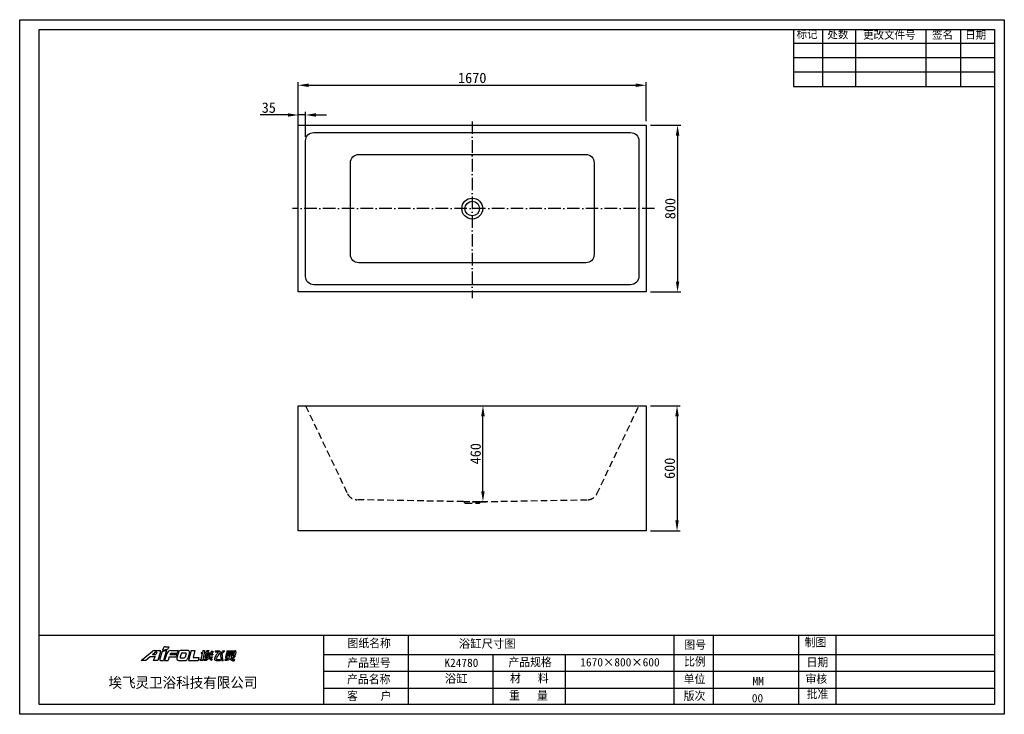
# Model space of a CAD drawing. Header units: inches. Extents: x 20 to 4745, y 7 to 3339.
import ezdxf

# ---------------------------------------------------------------- set-up
doc = ezdxf.new("R2010")
doc.units = ezdxf.units.IN
doc.header["$MEASUREMENT"] = 0
doc.linetypes.add('ACAD_ISO10W100', pattern=[18, 12, -3, 0, -3])
doc.linetypes.add('HIDDEN', pattern=[9.525, 6.35, -3.175])
doc.layers.add('中心线', color=6, linetype='ACAD_ISO10W100', lineweight=15)
doc.layers.add('轮廓线', color=7, linetype='Continuous', lineweight=30)
doc.layers.add('标注', color=5, linetype='Continuous')
doc.layers.add('虚线', color=7, linetype='HIDDEN')
doc.dimstyles.new('副本 产品标注', dxfattribs={"dimtxt": 50, "dimasz": 30, "dimexe": 15, "dimexo": 20, "dimgap": 10, "dimtad": 1, "dimtoh": 1, "dimtxsty": 'Standard', "dimcen": 2.5, "dimclrd": 5, "dimclre": 5, "dimadec": 0, "dimazin": 0, "dimtfac": 1, "dimtmove": 0, "dimatfit": 3, "dimfxl": 0, "dimarcsym": 0})

# ---------------------------------------------------------------- blocks, each defined once
blk = doc.blocks.new('*D10')
at = {"layer": 'Defpoints', "color": 0, "transparency": 16777216}
for p in [(3026.4, 2832.4), (3026.4, 2032.4), (3176.8, 2032.4)]:
    blk.add_point(p, dxfattribs=at)
at = {"layer": '标注', "color": 5, "lineweight": -2, "transparency": 16777216}
for p, q in [((3046.4, 2832.4), (3191.8, 2832.4)), ((3176.8, 2782.4), (3176.8, 2082.4)), ((3046.4, 2032.4), (3191.8, 2032.4))]:
    blk.add_line(p, q, dxfattribs=at)
at = {"layer": '标注', "color": 5, "transparency": 16777216}
for points in [[(3168.5, 2782.4), (3185.1, 2782.4), (3176.8, 2832.4)], [(3168.5, 2082.4), (3185.1, 2082.4), (3176.8, 2032.4)]]:
    blk.add_solid(points, dxfattribs=at)
at = {"layer": '标注', "color": 0, "lineweight": 20, "transparency": 16777216, "insert": (3141.8, 2432.4), "char_height": 50, "attachment_point": 5, "rotation": 90}
blk.add_mtext('800', dxfattribs=at)
blk = doc.blocks.new('*D11')
at = {"layer": 'Defpoints', "color": 0, "transparency": 16777216}
for p in [(3026.4, 1486.5), (3026.4, 886.5), (3174.3, 886.5)]:
    blk.add_point(p, dxfattribs=at)
at = {"layer": '标注', "color": 5, "lineweight": -2, "transparency": 16777216}
for p, q in [((3046.4, 1486.5), (3189.3, 1486.5)), ((3174.3, 1436.5), (3174.3, 936.5)), ((3046.4, 886.5), (3189.3, 886.5))]:
    blk.add_line(p, q, dxfattribs=at)
at = {"layer": '标注', "color": 5, "transparency": 16777216}
for points in [[(3166, 1436.5), (3182.6, 1436.5), (3174.3, 1486.5)], [(3166, 936.5), (3182.6, 936.5), (3174.3, 886.5)]]:
    blk.add_solid(points, dxfattribs=at)
at = {"layer": '标注', "color": 0, "lineweight": 20, "transparency": 16777216, "insert": (3139.3, 1186.5), "char_height": 50, "attachment_point": 5, "rotation": 90}
blk.add_mtext('600', dxfattribs=at)
blk = doc.blocks.new('*D12')
at = {"layer": 'Defpoints', "color": 0, "transparency": 16777216}
for p in [(2171.6, 1486.5), (2242.7, 1486.5), (2171.6, 1026.5)]:
    blk.add_point(p, dxfattribs=at)
at = {"layer": '标注', "color": 5, "lineweight": -2, "transparency": 16777216}
for p, q in [((2191.6, 1486.5), (2257.7, 1486.5)), ((2242.7, 1076.5), (2242.7, 1436.5)), ((2191.6, 1026.5), (2257.7, 1026.5))]:
    blk.add_line(p, q, dxfattribs=at)
at = {"layer": '标注', "color": 5, "transparency": 16777216}
for points in [[(2234.4, 1436.5), (2251.1, 1436.5), (2242.7, 1486.5)], [(2234.4, 1076.5), (2251.1, 1076.5), (2242.7, 1026.5)]]:
    blk.add_solid(points, dxfattribs=at)
at = {"layer": '标注', "color": 0, "lineweight": 20, "transparency": 16777216, "insert": (2207.7, 1256.5), "char_height": 50, "attachment_point": 5, "rotation": 90}
blk.add_mtext('460', dxfattribs=at)
blk = doc.blocks.new('A$C12160EEB')
at = {"color": 0, "lineweight": 25}
for p, q in [((62, 48.9), (89.9, 48.9)), ((100.4, 44.1), (122.1, 50.8)), ((105.1, 58.8), (101.9, 48.9)), ((101.9, 48.9), (129.7, 57.4)), ((122.1, 50.8), (106.8, 1.1)), ((116.1, 66.9), (132.6, 66.9)), ((132.6, 66.9), (129.7, 57.4)), ((142.4, 48.9), (177, 48.9)), ((177, 48.9), (173.2, 36.4)), ((192.6, 50.5), (222.3, 50.5)), ((239.9, 49.8), (226.2, 1.1)), ((239.9, 49.8), (257.6, 49.8)), ((257.6, 49.8), (249.5, 15.9)), ((295.6, 48.8), (293.8, 40)), ((295.6, 48.8), (303.8, 48.8)), ((303.8, 48.8), (302, 40)), ((316.9, 48.8), (310.9, 42)), ((316.9, 48.8), (325.8, 48.8)), ((356.3, 47.9), (355.4, 43.5)), ((356.3, 47.9), (371.5, 47.9)), ((391.4, 47.9), (400.5, 47.9)), ((410.9, 47.9), (410.1, 44.4)), ((410.9, 47.9), (450.2, 47.9)), ((0, 1.1), (54.7, 46.2)), ((20.3, 1.1), (0, 1.1)), ((20.3, 1.1), (42.9, 20.5)), ((42.9, 20.5), (66.3, 20.5)), ((53.8, 29.8), (67.1, 41.1)), ((53.8, 29.8), (70.3, 29.8)), ((66.3, 20.5), (57.7, 1.1)), ((79.7, 1.1), (57.7, 1.1)), ((69.3, 41.9), (73.9, 41.9)), ((75, 40.3), (70.3, 29.8)), ((93.2, 44.4), (79.7, 1.1)), ((100.4, 44.1), (89.1, 8.7)), ((94.6, 1.1), (106.8, 1.1)), ((122.6, 34.2), (112.4, 1.1)), ((112.4, 1.1), (128.8, 1.1)), ((134.2, 18.7), (128.8, 1.1)), ((134.2, 18.7), (167.7, 18.7)), ((137.7, 29.9), (137.6, 29.6)), ((137.6, 29.6), (171.1, 29.6)), ((146.5, 36.4), (173.2, 36.4)), ((171.1, 29.6), (167.7, 18.7)), ((179.3, 40.7), (170.8, 13.1)), ((179.7, 1.1), (209.8, 1.1)), ((191.1, 33.4), (186.5, 18.3)), ((189.8, 13.8), (205.7, 13.8)), ((196.7, 37.4), (212.5, 37.4)), ((215.8, 32.9), (211.2, 17.9)), ((231.2, 38.7), (223.1, 11.1)), ((226.2, 1.1), (273.8, 1.1)), ((249.5, 15.9), (277, 15.9)), ((277, 15.9), (273.8, 1.1)), ((281.3, 5.5), (280.7, 2.2)), ((280.7, 2.2), (299.2, 2.2)), ((281.3, 5.5), (286.8, 5.5)), ((293.2, 36.9), (286.8, 5.5)), ((288.4, 40), (287.8, 36.9)), ((287.8, 36.9), (293.2, 36.9)), ((288.4, 40), (293.8, 40)), ((301.4, 36.9), (295, 5.5)), ((295, 5.5), (299.8, 5.5)), ((299.8, 5.5), (299.2, 2.2)), ((301.4, 36.9), (306.3, 36.9)), ((302, 40), (306.9, 40)), ((303.7, 7.3), (302.7, 2.2)), ((306, 18.3), (305.3, 15.2)), ((305.3, 15.2), (317.5, 15.2)), ((306, 18.3), (319, 18.3)), ((306.9, 40), (306.3, 36.9)), ((307.9, 27.9), (306.4, 20.5)), ((312, 33.8), (319.7, 33.8)), ((314, 35.3), (338.4, 35.3)), ((317, 28.5), (321.4, 28.5)), ((318.5, 31.1), (344.2, 31.1)), ((320, 38), (334, 38)), ((325.7, 15.2), (327.2, 15.2)), ((327.1, 18.3), (341.6, 18.3)), ((329.2, 28.5), (343.7, 28.5)), ((333.4, 15.2), (341, 15.2)), ((335.7, 46.5), (343.6, 46.5)), ((335.7, 46.5), (335.7, 39.8)), ((339.4, 7.5), (338.3, 2.2)), ((341.6, 18.3), (341, 15.2)), ((343.6, 46.5), (344.2, 40.3)), ((344.2, 31.1), (343.7, 28.5)), ((355.4, 43.5), (367.9, 43.5)), ((379.8, 34.4), (388, 34.4)), ((380.9, 29.3), (388.3, 29.3)), ((380.9, 6.9), (382, 2.4)), ((387, 1.5), (393.4, 1.5)), ((402.4, 6.4), (401.2, 0.9)), ((405.9, 23.6), (412.2, 23.6)), ((407, 29.3), (406.4, 25.9)), ((406.4, 25.9), (424, 25.9)), ((407, 29.3), (440.9, 29.3)), ((408.9, 38.4), (408.3, 35.2)), ((408.3, 35.2), (445.9, 35.2)), ((408.9, 38.4), (446.6, 38.4)), ((410.1, 44.4), (445, 44.4)), ((413.8, 13.4), (412.5, 10.1)), ((432.5, 25.9), (446.7, 25.9)), ((437.5, 14.3), (436.8, 10.2)), ((443.3, 23.6), (449.5, 23.6)), ((445.9, 35.2), (445.5, 33)), ((447.2, 5.6), (446.1, 0)), ((447.2, 41.7), (446.6, 38.4)), ((454.7, 42.3), (452.3, 30.5))]:
    blk.add_line(p, q, dxfattribs=at)
for centre, radius, start, end in [((62, 37.3), 11.5, 90, 129.5271), ((89.9, 45.4), 3.46, 342.572, 90), ((116.1, 55.3), 11.5, 90, 162.3413), ((142.4, 28.1), 20.8, 90, 162.873), ((192.6, 36.6), 13.9, 90, 162.873), ((222.3, 41.3), 9.24, 343.6461, 90), ((353.2, 21.3), 38.9, 134.9502, 151.596), ((356.7, 66.1), 39.2, 306.0848, 332.339), ((362.8, 70.4), 43.9, 305.0502, 329.1949), ((450.2, 43.3), 4.62, 348.4239, 90), ((69.3, 38.5), 3.46, 90, 130.4937), ((73.9, 40.8), 1.15, 336.2476, 90), ((94.6, 6.9), 5.77, 162.3413, 270), ((146.5, 27.2), 9.24, 90, 162.873), ((179.7, 10.4), 9.24, 162.873, 270), ((189.8, 17.3), 3.46, 162.873, 270), ((196.7, 31.7), 5.77, 90, 162.873), ((205.7, 19.6), 5.77, 270, 342.873), ((209.8, 15), 13.9, 270, 343.6461), ((212.5, 34), 3.46, 342.873, 90), ((303.8, 28.4), 26.2, 267.4518, 311.0886), ((302.6, 25.1), 17.9, 273.4185, 326.417), ((299.1, 41.1), 21.8, 289.4432, 324.7714), ((302.4, 36), 9.83, 304.0609, 346.7936), ((314, 39.3), 4.04, 138.8804, 270), ((299.1, 41.1), 21.8, 332.7668, 340.4114), ((320, 39.2), 1.15, 151.596, 270), ((270, 35.3), 51.9, 340.9739, 352.5175), ((297.8, 29.9), 31.5, 317.5382, 332.3046), ((275.9, 34.5), 53.7, 342.4858, 353.5805), ((340.7, 15.5), 13.6, 181.2738, 259.714), ((342.6, 16.2), 9.23, 185.7889, 249.4518), ((334, 39.8), 1.73, 270, 0), ((338.7, 40.8), 5.49, 266.9519, 355.4236), ((435.7, 26.7), 54.8, 177.2524, 207.316), ((440.9, 24.6), 52.8, 174.9142, 205.9508), ((440.9, 33.9), 4.62, 270, 348.4239), ((445, 42.1), 2.31, 348.4239, 90), ((446.7, 31.7), 5.77, 270, 348.4239)]:
    blk.add_arc(centre, radius, start, end, dxfattribs=at)
for points, knots in [([(371.5, 47.9), (372.9, 47.7), (375.3, 47.4), (378.3, 44.8), (378.6, 40), (372.5, 31.6), (366.3, 22.2), (361.7, 13.5), (359.8, 9.7), (361, 7.4), (363.4, 6.6), (367, 6.1), (373, 6.4), (378, 6.8), (380.9, 6.9)], [0, 0, 0, 0, 3.533094, 6.114776, 9.657629, 14.682214, 32.485057, 38.875833, 40.919614, 42.890563, 44.599018, 47.244693, 52.537468, 60.097812, 60.097812, 60.097812, 60.097812]), ([(367.9, 43.5), (368.4, 43.3), (369.6, 42.7), (368.9, 40.5), (366, 35.9), (360.5, 28.9), (355.9, 20.5), (352.6, 13.9), (351.6, 9.1), (352.7, 4.3), (357.1, 1.9), (365.1, 1), (373.6, 1), (380, 2.1), (382, 2.4)], [0, 0, 0, 0, 1.173179, 3.102453, 4.709331, 16.063664, 25.403605, 29.805281, 35.126054, 37.766011, 41.968032, 46.987081, 58.646321, 63.895004, 63.895004, 63.895004, 63.895004]), ([(426.1, 10.1), (424.6, 8.2), (421.5, 4.4), (414.3, 1.8), (407.5, 0.7), (403.1, 0.8), (401.2, 0.9)], [0, 0, 0, 0, 6.263169, 12.452261, 19.332134, 24.083747, 24.083747, 24.083747, 24.083747]), ([(424, 25.9), (423.5, 23.1), (422.5, 17.5), (418, 10.6), (410.7, 6.4), (405.4, 6.2), (402.4, 6.4)], [0.510006, 0.510006, 0.510006, 0.510006, 7.90012, 15.268482, 21.107444, 28.935421, 28.935421, 28.935421, 28.935421]), ([(412.2, 23.6), (411.6, 21.8), (410.8, 18.9), (411.1, 14.6), (412.9, 13.7), (413.8, 13.4)], [0.158738, 0.158738, 0.158738, 0.158738, 5.26082, 8.015832, 10.26243, 10.26243, 10.26243, 10.26243]), ([(426.1, 10.1), (426.5, 9), (427.6, 5.5), (434.9, 0.6), (441.8, 0.1), (446.1, 0)], [0, 0, 0, 0, 2.874469, 9.651323, 20.718929, 20.718929, 20.718929, 20.718929]), ([(432.5, 25.9), (432.3, 24.6), (431.5, 21.1), (431.1, 15.1), (434.1, 7.7), (441.1, 5.5), (445.4, 5.5), (447.2, 5.6)], [0.407804, 0.407804, 0.407804, 0.407804, 3.799912, 9.925159, 15.903034, 22.773179, 27.233351, 27.233351, 27.233351, 27.233351]), ([(449.5, 23.6), (449.2, 21.9), (448.8, 18.8), (447, 14.3), (442.6, 11.1), (438.9, 10.5), (436.8, 10.2)], [0, 0, 0, 0, 4.508818, 8.160596, 12.293965, 17.871837, 17.871837, 17.871837, 17.871837]), ([(443.3, 23.6), (443, 22.1), (442.5, 19.2), (440.4, 15.6), (438.4, 14.6), (437.5, 14.3)], [0, 0, 0, 0, 4.09888, 7.681102, 10.086051, 10.086051, 10.086051, 10.086051])]:
    blk.add_open_spline(points, degree=3, knots=knots, dxfattribs=at)
blk.add_spline([(405.9, 23.6), (404.9, 18.4), (405.4, 13.8), (412.5, 10.1)], degree=3, dxfattribs=at)
blk = doc.blocks.new('*D9')
at = {"layer": 'Defpoints', "color": 0, "transparency": 16777216}
for p in [(3026.4, 3024.1), (1356.4, 2832.4), (3026.4, 2832.4)]:
    blk.add_point(p, dxfattribs=at)
at = {"layer": '标注', "color": 5, "lineweight": -2, "transparency": 16777216}
for p, q in [((1356.4, 2852.4), (1356.4, 3039.1)), ((3026.4, 2852.4), (3026.4, 3039.1)), ((1406.4, 3024.1), (2976.4, 3024.1))]:
    blk.add_line(p, q, dxfattribs=at)
at = {"layer": '标注', "color": 5, "transparency": 16777216}
for points in [[(1406.4, 3032.4), (1406.4, 3015.7), (1356.4, 3024.1)], [(2976.4, 3032.4), (2976.4, 3015.7), (3026.4, 3024.1)]]:
    blk.add_solid(points, dxfattribs=at)
at = {"layer": '标注', "color": 0, "lineweight": 20, "transparency": 16777216, "insert": (2191.4, 3059.1), "char_height": 50, "attachment_point": 5}
blk.add_mtext('1670', dxfattribs=at)
blk = doc.blocks.new('*D8')
at = {"layer": 'Defpoints', "color": 0, "transparency": 16777216}
for p in [(1356.4, 2881.4), (1356.4, 2757.4), (1391.4, 2757.4)]:
    blk.add_point(p, dxfattribs=at)
at = {"layer": '标注', "color": 5, "lineweight": -2, "transparency": 16777216}
for p, q in [((1356.4, 2777.4), (1356.4, 2896.4)), ((1391.4, 2777.4), (1391.4, 2896.4)), ((1306.4, 2881.4), (1173.9, 2881.4)), ((1391.4, 2881.4), (1356.4, 2881.4)), ((1441.4, 2881.4), (1491.4, 2881.4))]:
    blk.add_line(p, q, dxfattribs=at)
at = {"layer": '标注', "color": 5, "transparency": 16777216}
for points in [[(1306.4, 2889.8), (1306.4, 2873.1), (1356.4, 2881.4)], [(1441.4, 2889.8), (1441.4, 2873.1), (1391.4, 2881.4)]]:
    blk.add_solid(points, dxfattribs=at)
at = {"layer": '标注', "color": 0, "lineweight": 20, "transparency": 16777216, "insert": (1215.2, 2916.4), "char_height": 50, "attachment_point": 5}
blk.add_mtext('35', dxfattribs=at)

msp = doc.modelspace()

# ---------------------------------------------------------------- linework, layer by layer
at = {"lineweight": 25}
for p, q in [((3733.101, 3292.063), (3733.101, 3018.601)), ((3871.848, 3292.063), (3871.848, 3018.601)), ((4030.387, 3292.063), (4030.387, 3018.601)), ((4367.814, 3292.063), (4367.814, 3018.601)), ((4534.416, 3292.063), (4534.416, 3018.601)), ((3733.101, 3226.722), (4698.376, 3226.722)), ((3733.101, 3157.349), (4698.376, 3157.349)), ((3733.101, 3087.975), (4698.376, 3087.975)), ((3733.101, 3018.601), (4698.376, 3018.601)), ((113.305, 386.914), (4698.376, 386.914)), ((1477.767, 386.914), (1477.767, 52.979)), ((1883.184, 386.914), (1883.184, 52.979)), ((3158.506, 386.914), (3158.506, 52.979)), ((3347.927, 386.914), (3347.927, 52.979)), ((3757.286, 386.914), (3757.286, 52.979)), ((3937.076, 386.914), (3937.076, 52.979)), ((1477.767, 293.59), (4697.746, 293.59)), ((2290.944, 293.59), (2290.944, 52.979)), ((2637.534, 293.59), (2637.534, 52.979)), ((1477.767, 212.966), (4695.138, 212.966)), ((1477.767, 132.343), (4698.376, 132.343))]:
    msp.add_line(p, q, dxfattribs=at)
for points in [[(4744.814, 6.542), (19.561, 6.542), (19.561, 3338.501), (4744.814, 3338.501)], [(4698.376, 52.979), (112.435, 52.979), (112.435, 3292.063), (4698.376, 3292.063)]]:
    msp.add_lwpolyline(points, close=True, dxfattribs=at)
at = {"layer": '中心线', "lineweight": 25, "ltscale": 5}
for p, q in [((2191.434, 2850.74), (2191.434, 2002.42)), ((3066.633, 2432.414), (1328.632, 2432.414))]:
    msp.add_line(p, q, dxfattribs=at)
at = {"layer": '虚线', "lineweight": 25, "ltscale": 5}
for p, q in [((1391.434, 1486.539), (1593.171, 1064.3)), ((2789.698, 1064.3), (2991.434, 1486.539)), ((2148.776, 1026.539), (1637.193, 1035.867)), ((2148.776, 1026.539), (2234.093, 1026.539)), ((2152.921, 1024.335), (2155.344, 1020.744)), ((2159.489, 1018.539), (2223.38, 1018.539)), ((2227.525, 1020.744), (2229.948, 1024.335)), ((2234.093, 1026.539), (2745.675, 1035.867))]:
    msp.add_line(p, q, dxfattribs=at)
for centre, radius, start, end in [((1638.286, 1085.855), 50, 205.537434, 268.747399), ((2744.582, 1085.855), 50, 271.252601, 334.462566), ((2148.776, 1021.539), 5, 34, 90), ((2159.489, 1023.539), 5, 214, 270), ((2223.38, 1023.539), 5, 270, 326), ((2234.093, 1021.539), 5, 90, 146)]:
    msp.add_arc(centre, radius, start, end, dxfattribs=at)
at = {"layer": '轮廓线'}
msp.add_lwpolyline([(1356.434, 2832.414), (3026.434, 2832.414), (3026.434, 2032.414), (1356.434, 2032.414)], close=True, dxfattribs=at)
at = {"layer": '轮廓线', "ltscale": 5}
for points in [[(1431.434, 2797.414), (2951.434, 2797.414, -0.41421356), (2991.434, 2757.414), (2991.434, 2107.414, -0.41421356), (2951.434, 2067.414), (1431.434, 2067.414, -0.41421356), (1391.434, 2107.414), (1391.434, 2757.414, -0.41421356)], [(1646.434, 2692.414), (2736.434, 2692.414, -0.41421356), (2776.434, 2652.414), (2776.434, 2212.414, -0.41421356), (2736.434, 2172.414), (1646.434, 2172.414, -0.41421356), (1606.434, 2212.414), (1606.434, 2652.414, -0.41421356)]]:
    msp.add_lwpolyline(points, format="xyb", close=True, dxfattribs=at)
msp.add_lwpolyline([(1356.434, 1486.539), (3026.434, 1486.539), (3026.434, 886.539), (1356.434, 886.539)], close=True, dxfattribs=at)
for radius in [50, 35]:
    msp.add_circle((2191.434, 2432.414), radius, dxfattribs=at)

# ---------------------------------------------------------------- block references
at = {"lineweight": 25, "ltscale": 5}
msp.add_blockref('A$C12160EEB', (602.754, 263.335), dxfattribs=at)

# ---------------------------------------------------------------- texts
at = {"lineweight": 25, "attachment_point": 1}
for s, insert, char_height, width in [('{\\fSimHei|b0|i0|c134|p2;标记}', (3747.801, 3287.053), 36.99929, 124.04787), ('{\\fSimHei|b0|i0|c134|p2;处数}', (3895.248, 3285.524), 36.99929, 124.04787), ('{\\fSimHei|b0|i0|c134|p2;更改文件号}', (4066.696, 3283.887), 36.99929, 286.07574), ('{\\fSimHei|b0|i0|c134|p2;签名}', (4398.081, 3284.473), 36.99929, 136.3349), ('{\\fSimHei|b0|i0|c134|p2;日期}', (4556.881, 3284.108), 36.99929, 141.49565), ('{\\C7;图纸名称}', (1592.86, 367.82), 40, 339.41436), ('{\\fSimHei|b0|i0|c134|p49;\\C7;浴缸尺寸图}', (2127.034, 365.294), 40, 609.03817), ('{\\C7;图号}', (3209.379, 360.505), 40, 138.54816), ('{\\C7;制图}', (3786.518, 371.814), 40, 339.41436), ('比例', (3208.314, 279.701), 40, 139.61373), ('{\\C7;产品型号}', (1591.869, 273.834), 40, 339.41436), ('{\\fSimHei|b0|i0|c134|p49;\\C7;K24780}', (2057.762, 273.689), 40, 237.95124), ('{\\C7;产品规格}', (2364.889, 276.998), 40, 272.64463), ('{\\f@SimHei|b0|i0|c134|p2;\\C7;1670\\fSimHei|b0|i0|c134|p2;×800×600}', (2709.973, 276.355), 40, 514.79751), ('{\\C7;日期}', (3795.593, 276.306), 40, 339.41436), ('{\\C7;埃飞灵卫浴科技有限公司}', (445.566, 183.732), 50, 786.26142), ('{\\C7;产品名称}', (1590.702, 195.215), 40, 339.41436), ('{\\fSimHei|b0|i0|c134|p49;\\C7;浴缸}', (2060.032, 197.817), 40, 339.41436), ('材   料', (2372.5, 199.333), 40, 272.64463), ('{\\C7;单位}', (3206.128, 195.726), 40, 141.79913), ('{\\C7;审核}', (3791.057, 196.383), 40, 339.41436), ('{\\C7;MM}', (3536.471, 184.852), 40, 339.41436), ('{\\C7;客    户}', (1590.702, 114.592), 40, 339.41436), ('重   量', (2368.472, 116.876), 40, 272.64463), ('{\\C7;版次}', (3206.128, 115.103), 40, 141.79913), ('{\\C7;00}', (3533.152, 104.228), 40, 339.41436), ('{\\C7;批准}', (3796.53, 123.537), 40, 339.41436)]:
    msp.add_mtext(s, dxfattribs=dict(at, insert=insert, char_height=char_height, width=width))

# ---------------------------------------------------------------- dimensions: what is measured, and where the dimension line sits
at = {"layer": '标注', "color": 0, "lineweight": 20}
dim = msp.add_linear_dim(base=(3026.434, 3024.06), p1=(1356.434, 2832.414), p2=(3026.434, 2832.414), dimstyle='副本 产品标注', override={"dimasz": 50}, dxfattribs=at)
dim.commit()
dim.dimension.update_dxf_attribs({"geometry": '*D9', "text_midpoint": (2191.434, 3059.06)})
dim = msp.add_linear_dim(base=(1356.434, 2881.423), p1=(1391.434, 2757.414), p2=(1356.434, 2757.414), dimstyle='副本 产品标注', override={"dimasz": 50}, dxfattribs=at)
dim.commit()
dim.dimension.update_dxf_attribs({"geometry": '*D8', "text_midpoint": (1215.184, 2881.423), "dimtype": 160})
dim = msp.add_linear_dim(base=(3176.815, 2032.414), p1=(3026.434, 2832.414), p2=(3026.434, 2032.414), angle=90, dimstyle='副本 产品标注', override={"dimasz": 50}, dxfattribs=at)
dim.commit()
dim.dimension.update_dxf_attribs({"geometry": '*D10', "text_midpoint": (3176.815, 2432.414), "dimtype": 160})
dim = msp.add_linear_dim(base=(2242.717, 1486.539), p1=(2171.612, 1026.539), p2=(2171.612, 1486.539), angle=90, text='460', dimstyle='副本 产品标注', override={"dimasz": 50}, dxfattribs=at)
dim.commit()
dim.dimension.update_dxf_attribs({"geometry": '*D12', "text_midpoint": (2242.717, 1256.539), "dimtype": 160})
dim = msp.add_linear_dim(base=(3174.289, 886.539), p1=(3026.434, 1486.539), p2=(3026.434, 886.539), angle=90, dimstyle='副本 产品标注', override={"dimasz": 50}, dxfattribs=at)
dim.commit()
dim.dimension.update_dxf_attribs({"geometry": '*D11', "text_midpoint": (3139.289, 1186.539)})

doc.saveas('drawing.dxf')
